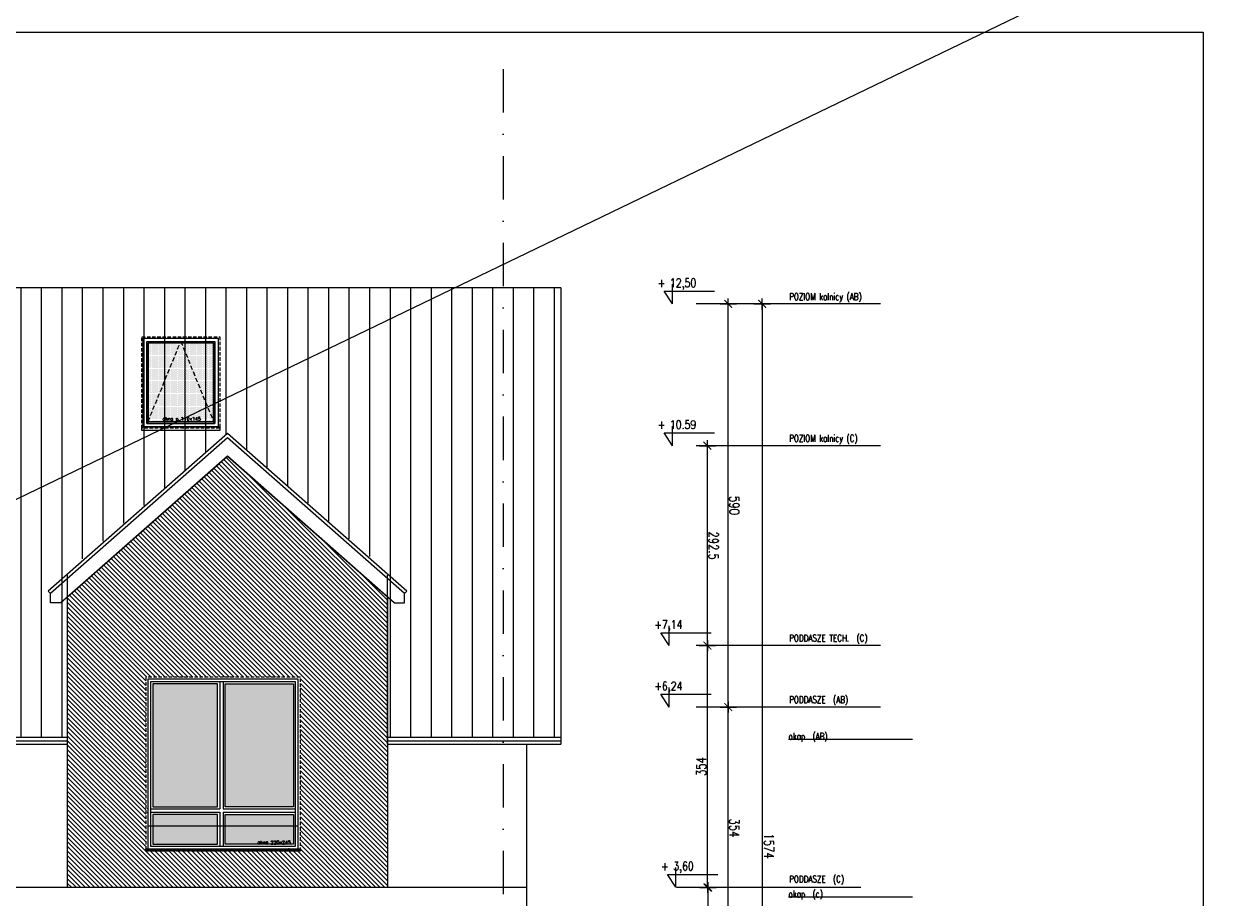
# Model space of a CAD drawing. Header units: millimetres. Extents: x -82287 to 177822, y -399756 to 0.
# Tile 93 of 228: x 89990 to 91762, y -209069 to -207790. Entities that reach past the tile are written whole.
import ezdxf
from ezdxf.enums import TextEntityAlignment as Align

# ---------------------------------------------------------------- set-up
doc = ezdxf.new("R2010")
doc.units = ezdxf.units.MM
doc.header["$MEASUREMENT"] = 0
for name, pattern in [('SUŁOSZOWA - PB 21 03$0$CACHE', [9.525, 6.35, -3.175]), ('SUŁOSZOWA - PB 21 03$0$CARKOVANA', [7.5, 5, -2.5]), ('SUŁOSZOWA - PB 21 03$0$DASHDOT', [25.4, 12.7, -6.35, 0, -6.35])]:
    doc.linetypes.add(name, pattern=pattern)
doc.layers.get('DEFPOINTS').update_dxf_attribs({"lineweight": 50})
doc.layers.add('FL_XREF', color=252, linetype='Continuous')
for name, color, linetype, lineweight in [('SUŁOSZOWA - PB 21 03$0$! opisy okien elewacja', 251, 'Continuous', 0), ('SUŁOSZOWA - PB 21 03$0$!! 0_ Istn-okna', 251, 'Continuous', 0), ('SUŁOSZOWA - PB 21 03$0$!! 0_bloki rzędnych', 251, 'Continuous', 0), ('SUŁOSZOWA - PB 21 03$0$!! 0_Opis_pom', 251, 'Continuous', 0), ('SUŁOSZOWA - PB 21 03$0$!! 1  WYDZIELENIE PPOŻ', 251, 'Continuous', 0), ('SUŁOSZOWA - PB 21 03$0$!! 1_ELEWACJA KOLOR', 251, 'Continuous', 0), ('SUŁOSZOWA - PB 21 03$0$!! 1_Hatch dach', 251, 'Continuous', 0), ('SUŁOSZOWA - PB 21 03$0$!! 1_OPIS POM NOWE', 251, 'Continuous', 0), ('SUŁOSZOWA - PB 21 03$0$!! 1_projektowana elewacja', 251, 'Continuous', 0), ('SUŁOSZOWA - PB 21 03$0$0-osie-liniA', 251, 'SUŁOSZOWA - PB 21 03$0$DASHDOT', 0), ('SUŁOSZOWA - PB 21 03$0$0-rzedne-blok', 251, 'Continuous', 0)]:
    doc.layers.add(name, color=color, linetype=linetype, lineweight=lineweight)
doc.layers.add('SUŁOSZOWA - PB 21 03$0$!! 0_ramki', color=251, linetype='Continuous', lineweight=0, plot=False)
doc.layers.add('SUŁOSZOWA - PB 21 03$0$ND', color=251, linetype='Continuous', lineweight=0, plot=False)
doc.styles.add('SUŁOSZOWA - PB 21 03$0$ARIAL', font='tahoma.ttf')
doc.styles.add('SUŁOSZOWA - PB 21 03$0$DEUTSCH', font='SIMPLEX8')
doc.styles.add('SUŁOSZOWA - PB 21 03$0$SIMPLEX', font='simplex.shx', dxfattribs={"width": 0.77})
doc.styles.add('SUŁOSZOWA - PB 21 03$0$TXT', font='simplex.shx')
doc.dimstyles.new('SUŁOSZOWA - PB 21 03$0$OL PB 100', dxfattribs={"dimscale": 4, "dimtxt": 3.5, "dimasz": 0.2, "dimexe": 10, "dimexo": 10, "dimgap": 0.5, "dimtad": 1, "dimdec": 1, "dimrnd": 0.5, "dimzin": 9, "dimdsep": 46, "dimtxsty": 'SUŁOSZOWA - PB 21 03$0$SIMPLEX', "dimblk": 'SUŁOSZOWA - PB 21 03$0$thick_MSz', "dimcen": 0.05, "dimdle": 8, "dimse1": 1, "dimse2": 1, "dimclrd": 256, "dimclre": 256, "dimclrt": 3, "dimadec": 1, "dimazin": 2, "dimtfac": 1, "dimtdec": 1, "dimtix": 1, "dimtofl": 0, "dimtmove": 2, "dimatfit": 3, "dimldrblk": 'SUŁOSZOWA - PB 21 03$0$thick_MSz', "dimfxl": 10, "dimfxlon": 1, "dimtolj": 1, "dimlwd": -1, "dimlwe": -1, "dimarcsym": 0})

# ---------------------------------------------------------------- blocks, each defined once
blk = doc.blocks.new('SUŁOSZOWA - PB 21 03$0$thick_MSz')
for p, q in [((-10, 0), (10, 0)), ((0, 15), (0, -15))]:
    blk.add_line(p, q)
at = {"const_width": 2, "elevation": 2}
blk.add_lwpolyline([(-7.1, -7.1), (7.1, 7.1)], dxfattribs=at)
blk = doc.blocks.new('*D72')
at = {"layer": 'DEFPOINTS', "color": 0, "ltscale": 100, "transparency": 16777216}
for p in [(15576.3, 8739.9), (15576.3, 8648.5), (15846.3, 8648.5)]:
    blk.add_point(p, dxfattribs=at)
at = {"layer": 'SUŁOSZOWA - PB 21 03$0$ND', "ltscale": 100, "transparency": 16777216}
blk.add_line((15845.5, 8739.9), (15577.1, 8739.9), dxfattribs=at)
at = {"layer": 'SUŁOSZOWA - PB 21 03$0$ND', "ltscale": 100, "transparency": 16777216, "xscale": 0.8, "yscale": 0.8, "zscale": 0.8}
for p, rotation in [((15576.3, 8739.9), 180.0000000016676), ((15846.3, 8739.9), 1.667546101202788e-09)]:
    blk.add_blockref('SUŁOSZOWA - PB 21 03$0$thick_MSz', p, dxfattribs=dict(at, rotation=rotation))
at = {"layer": 'SUŁOSZOWA - PB 21 03$0$ND', "color": 3, "ltscale": 100, "transparency": 16777216, "insert": (15711.3, 8748.9), "char_height": 14, "attachment_point": 5, "rotation": 0, "style": 'SUŁOSZOWA - PB 21 03$0$SIMPLEX'}
blk.add_mtext('\\A1;270', dxfattribs=at)
blk = doc.blocks.new('SUŁOSZOWA - PB 21 03$0$D_kota')
for p, q in [((-0.8, 15), (8.7, 15)), ((8.7, 0), (-0.8, 15)), ((8.7, 0), (8.7, 23))]:
    blk.add_line(p, q)
blk.add_lwpolyline([(-0.8, 15), (57.9, 15)])
at = {"style": 'SUŁOSZOWA - PB 21 03$0$DEUTSCH', "width": 0.8}
blk.add_attdef('POZ.ARCH', (7.3, 19.7), '', height=10, dxfattribs=at)
blk = doc.blocks.new('*D73')
at = {"layer": 'DEFPOINTS', "color": 0, "ltscale": 100, "transparency": 16777216}
for p in [(15846.3, 8789.5), (14272.3, 8752.2), (15846.3, 8606.6)]:
    blk.add_point(p, dxfattribs=at)
at = {"layer": 'SUŁOSZOWA - PB 21 03$0$ND', "ltscale": 100, "transparency": 16777216}
blk.add_line((14273.1, 8789.5), (15845.5, 8789.5), dxfattribs=at)
at = {"layer": 'SUŁOSZOWA - PB 21 03$0$ND', "ltscale": 100, "transparency": 16777216, "xscale": 0.8, "yscale": 0.8, "zscale": 0.8}
for p, rotation in [((14272.3, 8789.5), 180.0000000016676), ((15846.3, 8789.5), 1.667517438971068e-09)]:
    blk.add_blockref('SUŁOSZOWA - PB 21 03$0$thick_MSz', p, dxfattribs=dict(at, rotation=rotation))
at = {"layer": 'SUŁOSZOWA - PB 21 03$0$ND', "color": 3, "ltscale": 100, "transparency": 16777216, "insert": (15065.7, 8799.5), "char_height": 14, "attachment_point": 5, "rotation": 0, "style": 'SUŁOSZOWA - PB 21 03$0$SIMPLEX'}
blk.add_mtext('\\A1;1574', dxfattribs=at)
blk = doc.blocks.new('*D74')
at = {"layer": 'DEFPOINTS', "color": 0, "ltscale": 100, "transparency": 16777216}
for p in [(15216.3, 8739.9), (15216.3, 8648.5), (15576.3, 8648.5)]:
    blk.add_point(p, dxfattribs=at)
at = {"layer": 'SUŁOSZOWA - PB 21 03$0$ND', "ltscale": 100, "transparency": 16777216}
blk.add_line((15575.5, 8739.9), (15217.1, 8739.9), dxfattribs=at)
at = {"layer": 'SUŁOSZOWA - PB 21 03$0$ND', "ltscale": 100, "transparency": 16777216, "xscale": 0.8, "yscale": 0.8, "zscale": 0.8}
for p, rotation in [((15216.3, 8739.9), 180.0000000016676), ((15576.3, 8739.9), 1.667546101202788e-09)]:
    blk.add_blockref('SUŁOSZOWA - PB 21 03$0$thick_MSz', p, dxfattribs=dict(at, rotation=rotation))
at = {"layer": 'SUŁOSZOWA - PB 21 03$0$ND', "color": 3, "ltscale": 100, "transparency": 16777216, "insert": (15396.3, 8748.9), "char_height": 14, "attachment_point": 5, "rotation": 0, "style": 'SUŁOSZOWA - PB 21 03$0$SIMPLEX'}
blk.add_mtext('\\A1;360', dxfattribs=at)
blk = doc.blocks.new('*D75')
at = {"layer": 'DEFPOINTS', "color": 0, "ltscale": 100, "transparency": 16777216}
for p in [(14862.3, 8739.9), (14862.3, 8648.6), (15216.3, 8648.5)]:
    blk.add_point(p, dxfattribs=at)
at = {"layer": 'SUŁOSZOWA - PB 21 03$0$ND', "ltscale": 100, "transparency": 16777216}
blk.add_line((15215.5, 8739.9), (14863.1, 8739.9), dxfattribs=at)
at = {"layer": 'SUŁOSZOWA - PB 21 03$0$ND', "ltscale": 100, "transparency": 16777216, "xscale": 0.8, "yscale": 0.8, "zscale": 0.8}
for p, rotation in [((14862.3, 8739.9), 180.0000000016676), ((15216.3, 8739.9), 1.667546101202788e-09)]:
    blk.add_blockref('SUŁOSZOWA - PB 21 03$0$thick_MSz', p, dxfattribs=dict(at, rotation=rotation))
at = {"layer": 'SUŁOSZOWA - PB 21 03$0$ND', "color": 3, "ltscale": 100, "transparency": 16777216, "insert": (15039.3, 8748.9), "char_height": 14, "attachment_point": 5, "rotation": 0, "style": 'SUŁOSZOWA - PB 21 03$0$SIMPLEX'}
blk.add_mtext('\\A1;354', dxfattribs=at)
blk = doc.blocks.new('*D76')
at = {"layer": 'DEFPOINTS', "color": 0, "ltscale": 100, "transparency": 16777216}
for p in [(14272.3, 8739.9), (14272.3, 8693), (14862.3, 8648.6)]:
    blk.add_point(p, dxfattribs=at)
at = {"layer": 'SUŁOSZOWA - PB 21 03$0$ND', "ltscale": 100, "transparency": 16777216}
blk.add_line((14861.5, 8739.9), (14273.1, 8739.9), dxfattribs=at)
at = {"layer": 'SUŁOSZOWA - PB 21 03$0$ND', "ltscale": 100, "transparency": 16777216, "xscale": 0.8, "yscale": 0.8, "zscale": 0.8}
for p, rotation in [((14272.3, 8739.9), 180.0000000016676), ((14862.3, 8739.9), 1.667546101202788e-09)]:
    blk.add_blockref('SUŁOSZOWA - PB 21 03$0$thick_MSz', p, dxfattribs=dict(at, rotation=rotation))
at = {"layer": 'SUŁOSZOWA - PB 21 03$0$ND', "color": 3, "ltscale": 100, "transparency": 16777216, "insert": (14567.3, 8748.9), "char_height": 14, "attachment_point": 5, "rotation": 0, "style": 'SUŁOSZOWA - PB 21 03$0$SIMPLEX'}
blk.add_mtext('\\A1;590', dxfattribs=at)
blk = doc.blocks.new('*D77')
at = {"layer": 'DEFPOINTS', "color": 0, "ltscale": 100, "transparency": 16777216}
for p in [(15486.3, 8710.4), (15486.3, 8648.5), (15756.3, 8648.5)]:
    blk.add_point(p, dxfattribs=at)
at = {"layer": 'SUŁOSZOWA - PB 21 03$0$ND', "ltscale": 100, "transparency": 16777216}
blk.add_line((15755.5, 8710.4), (15487.1, 8710.4), dxfattribs=at)
at = {"layer": 'SUŁOSZOWA - PB 21 03$0$ND', "ltscale": 100, "transparency": 16777216, "xscale": 0.8, "yscale": 0.8, "zscale": 0.8}
for p, rotation in [((15486.3, 8710.4), 180.0000000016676), ((15756.3, 8710.4), 1.667546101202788e-09)]:
    blk.add_blockref('SUŁOSZOWA - PB 21 03$0$thick_MSz', p, dxfattribs=dict(at, rotation=rotation))
at = {"layer": 'SUŁOSZOWA - PB 21 03$0$ND', "color": 3, "ltscale": 100, "transparency": 16777216, "insert": (15621.3, 8719.4), "char_height": 14, "attachment_point": 5, "rotation": 0, "style": 'SUŁOSZOWA - PB 21 03$0$SIMPLEX'}
blk.add_mtext('\\A1;270', dxfattribs=at)
blk = doc.blocks.new('*D78')
at = {"layer": 'DEFPOINTS', "color": 0, "ltscale": 100, "transparency": 16777216}
for p in [(15126.3, 8710.4), (15126.3, 8648.5), (15486.3, 8648.5)]:
    blk.add_point(p, dxfattribs=at)
at = {"layer": 'SUŁOSZOWA - PB 21 03$0$ND', "ltscale": 100, "transparency": 16777216}
blk.add_line((15485.5, 8710.4), (15127.1, 8710.4), dxfattribs=at)
at = {"layer": 'SUŁOSZOWA - PB 21 03$0$ND', "ltscale": 100, "transparency": 16777216, "xscale": 0.8, "yscale": 0.8, "zscale": 0.8, "rotation": 180}
blk.add_blockref('SUŁOSZOWA - PB 21 03$0$thick_MSz', (15126.3, 8710.4), dxfattribs=at)
at = {"layer": 'SUŁOSZOWA - PB 21 03$0$ND', "ltscale": 100, "transparency": 16777216, "xscale": 0.8, "yscale": 0.8, "zscale": 0.8}
blk.add_blockref('SUŁOSZOWA - PB 21 03$0$thick_MSz', (15486.3, 8710.4), dxfattribs=at)
at = {"layer": 'SUŁOSZOWA - PB 21 03$0$ND', "color": 3, "ltscale": 100, "transparency": 16777216, "insert": (15306.3, 8701.4), "char_height": 14, "attachment_point": 5, "rotation": 180, "style": 'SUŁOSZOWA - PB 21 03$0$SIMPLEX'}
blk.add_mtext('\\A1;360', dxfattribs=at)
blk = doc.blocks.new('*D79')
at = {"layer": 'DEFPOINTS', "color": 0, "ltscale": 100, "transparency": 16777216}
for p in [(14772.3, 8709.4), (14772.3, 8648.5), (15126.3, 8648.5)]:
    blk.add_point(p, dxfattribs=at)
at = {"layer": 'SUŁOSZOWA - PB 21 03$0$ND', "ltscale": 100, "transparency": 16777216}
blk.add_line((15125.5, 8709.4), (14773.1, 8709.4), dxfattribs=at)
at = {"layer": 'SUŁOSZOWA - PB 21 03$0$ND', "ltscale": 100, "transparency": 16777216, "xscale": 0.8, "yscale": 0.8, "zscale": 0.8, "rotation": 180}
blk.add_blockref('SUŁOSZOWA - PB 21 03$0$thick_MSz', (14772.3, 8709.4), dxfattribs=at)
at = {"layer": 'SUŁOSZOWA - PB 21 03$0$ND', "ltscale": 100, "transparency": 16777216, "xscale": 0.8, "yscale": 0.8, "zscale": 0.8}
blk.add_blockref('SUŁOSZOWA - PB 21 03$0$thick_MSz', (15126.3, 8709.4), dxfattribs=at)
at = {"layer": 'SUŁOSZOWA - PB 21 03$0$ND', "color": 3, "ltscale": 100, "transparency": 16777216, "insert": (14949.3, 8700.4), "char_height": 14, "attachment_point": 5, "rotation": 180, "style": 'SUŁOSZOWA - PB 21 03$0$SIMPLEX'}
blk.add_mtext('\\A1;354', dxfattribs=at)
blk = doc.blocks.new('*D80')
at = {"layer": 'DEFPOINTS', "color": 0, "ltscale": 100, "transparency": 16777216}
for p in [(14479.8, 8709.4), (14479.8, 8593.5), (14772.3, 8593.5)]:
    blk.add_point(p, dxfattribs=at)
at = {"layer": 'SUŁOSZOWA - PB 21 03$0$ND', "ltscale": 100, "transparency": 16777216}
blk.add_line((14771.5, 8709.4), (14480.6, 8709.4), dxfattribs=at)
at = {"layer": 'SUŁOSZOWA - PB 21 03$0$ND', "ltscale": 100, "transparency": 16777216, "xscale": 0.8, "yscale": 0.8, "zscale": 0.8, "rotation": 180}
blk.add_blockref('SUŁOSZOWA - PB 21 03$0$thick_MSz', (14479.8, 8709.4), dxfattribs=at)
at = {"layer": 'SUŁOSZOWA - PB 21 03$0$ND', "ltscale": 100, "transparency": 16777216, "xscale": 0.8, "yscale": 0.8, "zscale": 0.8}
blk.add_blockref('SUŁOSZOWA - PB 21 03$0$thick_MSz', (14772.3, 8709.4), dxfattribs=at)
at = {"layer": 'SUŁOSZOWA - PB 21 03$0$ND', "color": 3, "ltscale": 100, "transparency": 16777216, "insert": (14626.1, 8718.4), "char_height": 14, "attachment_point": 5, "style": 'SUŁOSZOWA - PB 21 03$0$SIMPLEX'}
blk.add_mtext('\\A1;292.5', dxfattribs=at)
blk = doc.blocks.new('SUŁOSZOWA - PB 21 03$0$N OKNO 220X245')
at = {"layer": 'SUŁOSZOWA - PB 21 03$0$!! 1_Hatch dach', "true_color": 0x575757}
h = blk.add_hatch(dxfattribs=at)
h.set_pattern_fill('DOTS', color=251, angle=360)
h.set_pattern_definition([(180, (74902.1715, -193611.4926), (-0.79375, -1.5875), [0, -1.5875])])
h.paths.add_polyline_path([(74700.2, -203917.2), (74795.2, -203917.2), (74795.2, -203873.7), (74700.2, -203873.7)])
h.paths.add_polyline_path([(74806.2, -203917.2), (74906.2, -203917.2), (74906.2, -203873.7), (74806.2, -203873.7)])
h.paths.add_polyline_path([(74806.2, -203862.7), (74906.2, -203862.7), (74906.2, -203682.7), (74806.2, -203682.7)])
h.paths.add_polyline_path([(74700.2, -203862.7), (74795.2, -203862.7), (74795.2, -203682.7), (74700.2, -203682.7)])
h = blk.add_hatch(dxfattribs=at)
h.set_pattern_fill('ANSI31', color=251, scale=0.05, angle=360)
h.set_pattern_definition([(45, (26142.61758, 33649.01818), (-0.11225320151, 0.11225320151), [])])
h.paths.add_polyline_path([(74690.2, -203924.2), (74916.2, -203924.2), (74916.2, -203927.2), (74690.2, -203927.2)])
blk.add_lwpolyline([(74693.2, -203890.7), (74913.2, -203890.7)])
at = {"layer": 'SUŁOSZOWA - PB 21 03$0$! opisy okien elewacja'}
for p in [(74693.2, -203865.2), (74693.2, -203871.2), (74693.2, -203924.2), (74899.2, -203924.2)]:
    blk.add_point(p, dxfattribs=at)
at = {"layer": 'SUŁOSZOWA - PB 21 03$0$!! 0_ Istn-okna', "linetype": 'SUŁOSZOWA - PB 21 03$0$CARKOVANA', "lineweight": 5}
blk.add_lwpolyline([(74690.2, -203927.2), (74916.2, -203927.2), (74916.2, -203672.7), (74690.2, -203672.7)], close=True, dxfattribs=at)
at = {"layer": 'SUŁOSZOWA - PB 21 03$0$!! 0_ Istn-okna'}
for points in [[(74693.2, -203924.2), (74913.2, -203924.2), (74913.2, -203675.7), (74693.2, -203675.7)], [(74697.2, -203920.2), (74909.2, -203920.2), (74909.2, -203679.7), (74697.2, -203679.7)], [(74795.2, -203682.7), (74700.2, -203682.7), (74700.2, -203862.7), (74795.2, -203862.7)], [(74806.2, -203682.7), (74906.2, -203682.7), (74906.2, -203862.7), (74806.2, -203862.7)], [(74795.2, -203873.7), (74700.2, -203873.7), (74700.2, -203917.2), (74795.2, -203917.2)], [(74806.2, -203873.7), (74906.2, -203873.7), (74906.2, -203917.2), (74806.2, -203917.2)], [(74690.2, -203924.2), (74916.2, -203924.2), (74916.2, -203927.2), (74690.2, -203927.2)]]:
    blk.add_lwpolyline(points, close=True, dxfattribs=at)
for points in [[(74798.2, -203679.7), (74798.2, -203865.7)], [(74803.2, -203679.7), (74803.2, -203865.7)], [(74697.2, -203865.7), (74798.2, -203865.7)], [(74803.2, -203865.7), (74909.2, -203865.7)], [(74697.2, -203870.7), (74798.2, -203870.7)], [(74798.2, -203870.7), (74798.2, -203920.2)], [(74803.2, -203870.7), (74909.2, -203870.7)], [(74803.2, -203870.7), (74803.2, -203920.2)]]:
    blk.add_lwpolyline(points, dxfattribs=at)
at = {"insert": (74853.5, -203912.2), "char_height": 5, "attachment_point": 1, "style": 'SUŁOSZOWA - PB 21 03$0$TXT'}
blk.add_mtext_dynamic_manual_height_columns('okno 220x245', width=87.931, gutter_width=75, heights=[0], dxfattribs=at)
blk = doc.blocks.new('SUŁOSZOWA - PB 21 03$0$BLOK OSIE D-E PD')
at = {"layer": 'SUŁOSZOWA - PB 21 03$0$0-osie-liniA', "ltscale": 5}
blk.add_lwpolyline([(63392.6, -214526.3), (63392.6, -216318.8)], dxfattribs=at)
blk = doc.blocks.new('SUŁOSZOWA - PB 21 03$0$POZIOMY BLOK')
for p, q in [((14909.91, 9009.49), (14909.91, 8828.06)), ((15140.67, 9009.49), (15140.67, 8828.06)), ((15756.32, 8984.49), (15756.32, 8664.25)), ((15846.32, 8984.49), (15846.32, 8664.25)), ((15876.32, 8984.49), (15876.32, 8664.25)), ((14272.32, 8962.8), (14272.32, 8693.05)), ((14479.8, 8962.8), (14479.8, 8693.05)), ((14772.32, 8962.8), (14772.32, 8693.05)), ((14862.32, 8962.8), (14862.32, 8693.05)), ((15126.32, 8934), (15126.32, 8664.25)), ((15216.32, 8934), (15216.32, 8664.25)), ((15486.32, 8934), (15486.32, 8664.25)), ((15576.32, 8934), (15576.32, 8664.25)), ((15876.32, 8682.25), (15876.32, 8611.49))]:
    blk.add_line(p, q)
at = {"layer": 'SUŁOSZOWA - PB 21 03$0$0-rzedne-blok'}
ref = blk.add_blockref('SUŁOSZOWA - PB 21 03$0$D_kota', (14272.32, 8647.32), dxfattribs=dict(at, xscale=1.250000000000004, yscale=1.250000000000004, zscale=1.250000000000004, rotation=90))
ref.add_attrib('POZ.ARCH', '+ 12,50', (14247.74, 8636.49), dxfattribs={"layer": '0', "height": 12.5, "rotation": 90, "style": 'SUŁOSZOWA - PB 21 03$0$DEUTSCH', "width": 0.8})
ref = blk.add_blockref('SUŁOSZOWA - PB 21 03$0$D_kota', (14479.8, 8647.32), dxfattribs=dict(at, xscale=1.250000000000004, yscale=1.250000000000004, zscale=1.250000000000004, rotation=90))
ref.add_attrib('POZ.ARCH', '+ 10.59', (14455.22, 8636.49), dxfattribs={"layer": '0', "height": 12.5, "rotation": 90, "style": 'SUŁOSZOWA - PB 21 03$0$DEUTSCH', "width": 0.8})
ref = blk.add_blockref('SUŁOSZOWA - PB 21 03$0$D_kota', (15125.85, 8652.26), dxfattribs=dict(at, xscale=1.250000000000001, yscale=1.250000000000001, zscale=1.250000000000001, rotation=89.99999992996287))
ref.add_attrib('POZ.ARCH', '+ 3,60', (15101.27, 8641.44), dxfattribs={"layer": '0', "height": 12.5, "rotation": 90, "style": 'SUŁOSZOWA - PB 21 03$0$DEUTSCH', "width": 0.8})
ref = blk.add_blockref('SUŁOSZOWA - PB 21 03$0$D_kota', (15215.85, 8652.26), dxfattribs=dict(at, xscale=1.250000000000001, yscale=1.250000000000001, zscale=1.250000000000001, rotation=89.99999992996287))
ref.add_attrib('POZ.ARCH', '+ 2,70', (15191.27, 8641.44), dxfattribs={"layer": '0', "height": 12.5, "rotation": 90, "style": 'SUŁOSZOWA - PB 21 03$0$DEUTSCH', "width": 0.8})
ref = blk.add_blockref('SUŁOSZOWA - PB 21 03$0$D_kota', (15486.32, 8657.67), dxfattribs=dict(at, xscale=1.250000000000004, yscale=1.250000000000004, zscale=1.250000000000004, rotation=90))
ref.add_attrib('POZ.ARCH', '%%p 0,00  ', (15461.74, 8646.85), dxfattribs={"layer": '0', "height": 12.5, "rotation": 90, "style": 'SUŁOSZOWA - PB 21 03$0$DEUTSCH', "width": 0.8})
ref = blk.add_blockref('SUŁOSZOWA - PB 21 03$0$D_kota', (15576.32, 8657.67), dxfattribs=dict(at, xscale=1.250000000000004, yscale=1.250000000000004, zscale=1.250000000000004, rotation=90))
ref.add_attrib('POZ.ARCH', '- 0,90  ', (15551.74, 8646.85), dxfattribs={"layer": '0', "height": 12.5, "rotation": 90, "style": 'SUŁOSZOWA - PB 21 03$0$DEUTSCH', "width": 0.8})
ref = blk.add_blockref('SUŁOSZOWA - PB 21 03$0$D_kota', (15756.32, 8652.26), dxfattribs=dict(at, xscale=1.250000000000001, yscale=1.250000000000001, zscale=1.250000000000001, rotation=89.99999992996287))
ref.add_attrib('POZ.ARCH', '- 2,70', (15731.74, 8641.44), dxfattribs={"layer": '0', "height": 12.5, "rotation": 90, "style": 'SUŁOSZOWA - PB 21 03$0$DEUTSCH', "width": 0.8})
ref = blk.add_blockref('SUŁOSZOWA - PB 21 03$0$D_kota', (15846.32, 8652.26), dxfattribs=dict(at, xscale=1.250000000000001, yscale=1.250000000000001, zscale=1.250000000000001, rotation=89.99999992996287))
ref.add_attrib('POZ.ARCH', '- 3,60', (15821.74, 8641.44), dxfattribs={"layer": '0', "height": 12.5, "rotation": 90, "style": 'SUŁOSZOWA - PB 21 03$0$DEUTSCH', "width": 0.8})
ref = blk.add_blockref('SUŁOSZOWA - PB 21 03$0$D_kota', (14772.32, 8642.51), dxfattribs=dict(at, xscale=1.250000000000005, yscale=1.250000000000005, zscale=1.250000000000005, rotation=90))
ref.add_attrib('POZ.ARCH', '+7,14', (14747.74, 8631.68), dxfattribs={"layer": '0', "height": 12.5, "rotation": 90, "style": 'SUŁOSZOWA - PB 21 03$0$DEUTSCH', "width": 0.8})
ref = blk.add_blockref('SUŁOSZOWA - PB 21 03$0$D_kota', (14862.32, 8642.51), dxfattribs=dict(at, xscale=1.250000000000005, yscale=1.250000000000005, zscale=1.250000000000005, rotation=90))
ref.add_attrib('POZ.ARCH', '+6,24', (14837.74, 8631.68), dxfattribs={"layer": '0', "height": 12.5, "rotation": 90, "style": 'SUŁOSZOWA - PB 21 03$0$DEUTSCH', "width": 0.8})
ref = blk.add_blockref('SUŁOSZOWA - PB 21 03$0$D_kota', (15875.5, 8597.99), dxfattribs=dict(at, xscale=1.250000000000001, yscale=1.250000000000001, zscale=1.250000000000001, rotation=89.99999992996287))
ref.add_attrib('POZ.ARCH', '- 3,90', (15850.92, 8587.16), dxfattribs={"layer": '0', "height": 12.5, "rotation": 90, "style": 'SUŁOSZOWA - PB 21 03$0$DEUTSCH', "width": 0.8})
at = {"style": 'SUŁOSZOWA - PB 21 03$0$SIMPLEX', "width": 0.77}
for s, p in [('PODDASZE TECH.  (C)', (14766.35, 8829.03, -0.04)), ('POZIOM kalnicy (AB)', (14266.63, 8829.03, -0.04)), ('POZIOM kalnicy (C)', (14474.11, 8829.03, -0.04)), ('POZIOM  %%P0,00 (C)', (15478.99, 8829.03, -0.04)), ('PODDASZE  (AB)', (14856.35, 8829.03, -0.04)), ('PODDASZE  (C)', (15118.99, 8829.03, -0.04)), ('POZIOM -1 (C)', (15748.99, 8828.23, -0.04)), ('POZIOM -1 (B)', (15838.99, 8828.23, -0.04)), ('PIĘTRO  (AB)', (15208.99, 8829.03, -0.04)), ('PARTER  (AB)', (15568.99, 8829.03, -0.04)), ('POZIOM -1 (A)', (15871.38, 8827.97, -0.04)), ('okap  (AB)', (14909.91, 8828.06)), ('okap  (c)', (15140.67, 8828.06))]:
    blk.add_text(s, height=10, rotation=90, dxfattribs=at).set_placement(p)
at = {"layer": 'SUŁOSZOWA - PB 21 03$0$ND', "ltscale": 100}
dim = blk.add_linear_dim(base=(15846.32, 8789.48), p1=(14272.32, 8752.23), p2=(15846.32, 8606.6), angle=180, dimstyle='SUŁOSZOWA - PB 21 03$0$OL PB 100', dxfattribs=at)
dim.commit()
dim.dimension.update_dxf_attribs({"geometry": '*D73', "text_midpoint": (15065.71, 8799.48), "dimtype": 160})
for base, p1, p2, picture, middle in [((14272.32, 8739.89), (14862.32, 8648.65), (14272.32, 8693.05), '*D76', (14567.32, 8748.89)), ((14862.32, 8739.89), (15216.32, 8648.52), (14862.32, 8648.65), '*D75', (15039.32, 8748.89)), ((15216.32, 8739.89), (15576.32, 8648.52), (15216.32, 8648.52), '*D74', (15396.32, 8748.89)), ((15576.32, 8739.89), (15846.32, 8648.52), (15576.32, 8648.52), '*D72', (15711.32, 8748.89)), ((14772.32, 8709.43), (15126.32, 8648.52), (14772.32, 8648.52), '*D79', (14949.32, 8700.43)), ((15126.32, 8710.39), (15486.32, 8648.52), (15126.32, 8648.52), '*D78', (15306.32, 8701.39)), ((15486.32, 8710.39), (15756.32, 8648.52), (15486.32, 8648.52), '*D77', (15621.32, 8719.39))]:
    dim = blk.add_linear_dim(base=base, p1=p1, p2=p2, angle=180, dimstyle='SUŁOSZOWA - PB 21 03$0$OL PB 100', dxfattribs=at)
    dim.commit()
    dim.dimension.update_dxf_attribs({"geometry": picture, "text_midpoint": middle})
dim = blk.add_linear_dim(base=(14479.8, 8709.43), p1=(14772.32, 8593.49), p2=(14479.8, 8593.49), dimstyle='SUŁOSZOWA - PB 21 03$0$OL PB 100', dxfattribs=at)
dim.commit()
dim.dimension.update_dxf_attribs({"geometry": '*D80', "text_midpoint": (14626.06, 8718.43)})
blk = doc.blocks.new('SUŁOSZOWA - PB 21 03')
at = {"layer": 'SUŁOSZOWA - PB 21 03$0$!! 1_ELEWACJA KOLOR'}
h = blk.add_hatch(dxfattribs=at)
h.set_pattern_fill('ANSI31', color=251, scale=1.5, angle=-90)
h.set_pattern_definition([(315, (13615.831, -6910.918), (3.36759605, 3.36759605), [])])
h.paths.add_polyline_path([(89991.25413, -209106.45733), (90216.29777, -209106.45733), (90216.29777, -209052.95733), (90105.63185, -209052.95733), (90105.63185, -209049.95733), (90105.63185, -208798.45733), (90216.29777, -208798.45733), (90225.12823, -208475.27016), (89991.25413, -208681.07936)])
h.paths.add_polyline_path([(90216.29777, -209106.45733), (90459.00233, -209106.45733), (90459.00233, -208681.07936), (90225.12823, -208475.27016), (90216.29777, -208798.45733), (90331.63185, -208798.45733), (90331.63185, -209052.95733), (90216.29777, -209052.95733)])
at = {"layer": 'SUŁOSZOWA - PB 21 03$0$!! 1_Hatch dach'}
h = blk.add_hatch(dxfattribs=at)
h.set_pattern_fill('_USER', color=8, scale=30, pattern_type=0)
h.set_pattern_definition([(90, (94425.515, -205179.507), (-30, 2e-15), [])])
h.paths.add_polyline_path([(88764.50413, -208595.81178), (88764.50413, -208465.81178), (88874.25413, -208465.81178), (88874.25413, -208595.81178)], flags=16)
h.paths.add_polyline_path([(88764.50413, -208432.52314), (88764.50413, -208302.52314), (88874.25413, -208302.52314), (88874.25413, -208432.52314)], flags=16)
h.paths.add_polyline_path([(89173.37823, -208432.52314), (89173.37823, -208302.52314), (89283.12823, -208302.52314), (89283.12823, -208432.52314)], flags=16)
h.paths.add_polyline_path([(89173.37823, -208595.81178), (89173.37823, -208465.81178), (89283.12823, -208465.81178), (89283.12823, -208595.81178)], flags=16)
h.paths.add_polyline_path([(88563.25413, -208228.75994), (88563.25413, -208454.61771), (88577.62823, -208441.96851), (88921.25413, -208744.3593), (88921.25413, -208644.45733), (88921.25413, -208886.62491), (89125.12823, -208886.62491), (89125.12823, -208733.3593), (89456.25413, -208441.96851), (89787.38004, -208733.3593), (89787.38004, -208886.62491), (89991.25413, -208886.62491), (89991.25413, -208644.45733), (90225.12823, -208441.96851), (90459.00233, -208644.45733), (90459.00233, -208886.62491), (90712.75413, -208886.62491), (90712.75413, -208228.75994)])
at = {"layer": 'SUŁOSZOWA - PB 21 03$0$!! 1_Hatch dach', "true_color": 0x575757}
h = blk.add_hatch(dxfattribs=at)
h.set_pattern_fill('DOTS', color=251)
h.set_pattern_definition([(0, (15335.0838, -4047.1684), (0.79375, 1.5875), [0, -1.5875])])
h.paths.add_polyline_path([(90108.88185, -208424.52314), (90204.63185, -208424.52314), (90204.63185, -208309.52314), (90108.88185, -208309.52314)])
for points in [[(90108.88185, -208424.52314), (90204.63185, -208424.52314), (90204.63185, -208309.52314), (90108.88185, -208309.52314)], [(90459.00233, -208681.07936), (90459.00233, -209106.45733), (89991.25413, -209106.45733), (89991.25413, -208681.07936), (90225.12823, -208475.27016)]]:
    blk.add_lwpolyline(points, close=True)
blk.add_lwpolyline([(90328.63185, -208801.45733), (90228.63185, -208801.45733)])
at = {"layer": 'SUŁOSZOWA - PB 21 03$0$!! 0_ Istn-okna', "linetype": 'SUŁOSZOWA - PB 21 03$0$CARKOVANA', "lineweight": 5}
blk.add_lwpolyline([(90099.88185, -208300.52314), (90213.63185, -208300.52314), (90213.63185, -208434.52314), (90099.88185, -208434.52314)], close=True, dxfattribs=at)
at = {"layer": 'SUŁOSZOWA - PB 21 03$0$!! 0_ Istn-okna'}
for points in [[(90101.88185, -208302.52314), (90211.63185, -208302.52314), (90211.63185, -208432.52314), (90101.88185, -208432.52314)], [(90106.88185, -208307.52314), (90206.63185, -208307.52314), (90206.63185, -208427.52314), (90106.88185, -208427.52314)], [(90099.88185, -208432.52314), (90213.63185, -208432.52314), (90213.63185, -208437.52314), (90099.88185, -208437.52314)]]:
    blk.add_lwpolyline(points, close=True, dxfattribs=at)
for points in [[(90108.88185, -208427.52314), (90108.88185, -208309.52314), (90204.63185, -208309.52314), (90204.63185, -208427.52314)], [(90106.88185, -208427.52314), (90206.63185, -208427.52314)], [(90106.88185, -208432.52314), (90206.63185, -208432.52314)], [(90108.88185, -208424.52314), (90204.63185, -208424.52314)]]:
    blk.add_lwpolyline(points, dxfattribs=at)
at = {"layer": 'SUŁOSZOWA - PB 21 03$0$!! 0_ramki'}
for p, q in [((84736.10139, -207854.77203), (91652.24166, -207854.77203)), ((91652.24166, -207854.77203), (91652.24166, -210097.45169))]:
    blk.add_line(p, q, dxfattribs=at)
at = {"layer": 'SUŁOSZOWA - PB 21 03$0$!! 1  WYDZIELENIE PPOŻ'}
blk.add_lwpolyline([(83291.15646, -211735.13382), (93529.09696, -206794.53666)], dxfattribs=at)
at = {"layer": 'SUŁOSZOWA - PB 21 03$0$!! 1_Hatch dach', "color": 251, "linetype": 'SUŁOSZOWA - PB 21 03$0$CACHE', "true_color": 0x575757}
blk.add_lwpolyline([(90108.88185, -208424.52314), (90156.75685, -208307.52314), (90204.63185, -208424.52314)], dxfattribs=at)
at = {"layer": 'SUŁOSZOWA - PB 21 03$0$!! 1_projektowana elewacja'}
for points in [[(90712.75413, -208228.75994), (88563.25413, -208228.75994)], [(90712.75413, -208228.75994), (90712.75413, -208896.62491)], [(90487.30546, -208672.68447), (90225.12823, -208441.96851), (89962.95099, -208672.68447)], [(90484.00233, -208676.43804), (90225.12823, -208448.62884), (89966.25413, -208676.43804)], [(90468.86521, -208689.7587), (90225.12823, -208475.27016), (89981.39125, -208689.7587)], [(89991.25413, -208896.62491), (89991.25413, -208649.45733)], [(90459.00233, -208896.62491), (90459.00233, -208649.45733)], [(89981.39125, -208689.7587), (89966.25413, -208689.7587), (89966.25413, -208676.43804), (89962.95099, -208672.68447)], [(90468.86521, -208689.7587), (90484.00233, -208689.7587), (90484.00233, -208676.43804), (90487.30546, -208672.68447)], [(89787.38004, -208886.62491), (89991.25413, -208886.62491)], [(89787.38004, -208891.62491), (89991.25413, -208891.62491)], [(89787.38004, -208896.62491), (89991.25413, -208896.62491)], [(90459.00233, -208886.62491), (90712.75413, -208886.62491)], [(90459.00233, -208891.62491), (90712.75413, -208891.62491)], [(90459.00233, -208896.62491), (90712.75413, -208896.62491)], [(90662.75413, -209466.45733), (90662.75413, -208896.62491)]]:
    blk.add_lwpolyline(points, dxfattribs=at)
at = {"layer": 'SUŁOSZOWA - PB 21 03$0$ND'}
blk.add_lwpolyline([(90662.75413, -209106.45733), (88061.2709, -209106.45733)], dxfattribs=at)
for name, p in [('SUŁOSZOWA - PB 21 03$0$BLOK OSIE D-E PD', (27235.68678, 6617.30292)), ('SUŁOSZOWA - PB 21 03$0$N OKNO 220X245', (15415.46038, -5125.70975))]:
    blk.add_blockref(name, p)
at = {"layer": 'SUŁOSZOWA - PB 21 03$0$!! 0_bloki rzędnych', "rotation": 270}
blk.add_blockref('SUŁOSZOWA - PB 21 03$0$POZIOMY BLOK', (82217.57477, -193980.13483), dxfattribs=at)
at = {"insert": (90129.9596, -208418.11351), "char_height": 5, "attachment_point": 1, "style": 'SUŁOSZOWA - PB 21 03$0$TXT'}
blk.add_mtext_dynamic_manual_height_columns('okno p 110x145', width=111.85458, gutter_width=75, heights=[0], dxfattribs=at)
at = {"layer": 'SUŁOSZOWA - PB 21 03$0$!! 0_Opis_pom', "ltscale": 0.7, "style": 'SUŁOSZOWA - PB 21 03$0$ARIAL'}
for tag, p in [('B0,19', (52679.2094, -194257.55204)), ('B2,14', (73874.0461, -194402.0887)), ('B1,21', (60405.50261, -194427.18207)), ('B2,12', (73342.49259, -194413.89249)), ('B2,11', (73069.01144, -194438.89383)), ('B2,16', (75195.07765, -194441.83446)), ('B0,15', (51514.15008, -194461.8073)), ('A1,1', (58808.06672, -194460.94161)), ('A1,16', (59129.54925, -194448.08429)), ('B1/17', (59524.53699, -194450.37428)), ('B1,19', (59914.81903, -194448.15658)), ('1,22', (60947.33929, -194456.1144)), ('1,23', (61575.22173, -194450.37428)), ('B0,18', (52071.43815, -194478.40179)), ('B1,18', (59715.51745, -194473.87108)), ('B2,17', (75506.7465, -194471.3759)), ('B2,19.1', (76701.67035, -194466.03695)), ('B3,7', (87459.81312, -194465.07097)), ('B3,3', (88235.73906, -194465.79732)), ('B3,8', (90006.66539, -194478.47972)), ('B1,20', (60198.53687, -194490.17374)), ('B2,10', (72728.63362, -194489.37283)), ('B2,15', (74566.38885, -194487.81114)), ('B3,6', (86826.65132, -194483.15512)), ('A0,6', (49094.40602, -194505.72387)), ('A1,6', (58565.96262, -194514.50753)), ('B1,1', (61908.24378, -194515.48656)), ('A2,5', (72452.45009, -194505.90583)), ('B2,13', (73649.91716, -194500.01242)), ('A0,5', (49399.71914, -194533.19455)), ('A0,4', (49692.81919, -194517.93289)), ('A0,3', (49906.53818, -194524.03766)), ('B0,20', (53125.45224, -194527.8835)), ('B0,22', (54187.56644, -194519.04308)), ('B0,21', (53847.26622, -194535.08002)), ('B1,3', (62229.35503, -194604.49851)), ('B2,18', (75922.43604, -194612.23635)), ('B2,19', (77152.69039, -194617.53776)), ('A3,4', (85509.27934, -194642.47136)), ('B0,24B', (54824.42896, -194684.26784)), ('B1,4', (63476.45184, -194691.11207)), ('B0,13', (50367.63944, -194706.5583)), ('B0,16', (51457.40872, -194704.43091)), ('B0,17', (51897.58569, -194706.77195)), ('A2,4', (71695.75649, -194707.44268)), ('A1,5', (58149.22649, -194724.80163)), ('B0,23', (54542.05776, -194742.93939)), ('A1,2', (58744.42262, -194746.622)), ('A2.1', (72371.45884, -194731.56251)), ('B1,2D', (60756.29674, -194750.92727)), ('A1,15', (59129.54925, -194780.73348)), ('B0,14', (50962.60809, -194789.06568)), ('B1,4', (63483.03852, -194791.04365)), ('A3.1', (86079.08704, -194786.62422)), ('A0,2', (49295.91259, -194810.95246)), ('B0,7', (52851.95551, -194845.56115)), ('B1,2B', (62374.83512, -194841.86715)), ('B2.7', (74548.27897, -194836.12781)), ('B3,2', (89035.72921, -194837.99287)), ('B1,2A', (61803.35407, -194869.27513)), ('B0,8', (51561.38742, -194890.27848)), ('A1,3', (58810.05243, -195008.83917)), ('A3.2', (86016.50296, -195004.88875)), ('A0,1', (49914.27925, -195025.82804)), ('A0,10', (49695.87246, -195042.9259)), ('B0,17', (51225.06492, -195049.74007)), ('A0,7', (49042.50308, -195082.6056)), ('B0,6', (52110.41055, -195069.39267)), ('B1,8', (61403.63433, -195071.25189)), ('A2.2', (72371.45884, -195070.78713)), ('B2.2', (74976.1855, -195068.47988)), ('B3,11', (88623.94853, -195099.23575)), ('B3,4', (87612.56208, -195132.78192)), ('B3,5', (86839.47632, -195174.05241)), ('B0,12', (50313.60595, -195207.52936)), ('B0,11', (50726.178, -195219.06638)), ('B3,10', (89778.42161, -195220.68871)), ('B1,6', (63686.26823, -195231.3997)), ('B0,10', (51476.34179, -195259.44699)), ('B0,24A', (54359.17011, -195245.97867)), ('A1,4', (58093.66276, -195250.96213)), ('B3,9', (90479.74099, -195260.18621)), ('A0,11', (49643.96951, -195271.84772)), ('A0,8', (49042.50308, -195293.21363)), ('B0,9', (51798.4912, -195291.17482)), ('B1,14', (59332.54805, -195280.73534)), ('B2,21', (75970.16114, -195290.81005)), ('B0,3', (52068.59538, -195319.60465)), ('B1,13', (60186.62513, -195314.46953)), ('B1,10', (60892.94126, -195319.45825)), ('B1,5', (63419.22943, -195317.21026)), ('A2.3', (71832.37045, -195318.78232)), ('B2,9', (73175.51251, -195317.21162)), ('B2,4', (74493.5947, -195318.7733)), ('B2,3', (74674.2815, -195319.28036)), ('A3,3', (85569.83931, -195318.78232)), ('B3,1', (88723.65615, -195329.98594)), ('B1,9', (61058.12383, -195344.48743)), ('B2,8', (73894.209, -195338.18956)), ('B2.1', (75304.74121, -195348.36327)), ('B2,20', (77211.021, -195343.82367)), ('B0,2', (52227.2348, -195357.98297)), ('B1,2C', (61827.40698, -195369.02625)), ('B1,7', (62134.52151, -195372.05069)), ('A0,9', (49001.50444, -195413.15723)), ('B0,1', (53061.17304, -195403.85659)), ('A0,12', (49689.76592, -195485.50737)), ('B0,4', (52224.78303, -195500.96352)), ('B2,5', (74686.48999, -195507.24036)), ('B1,11', (61050.00078, -195512.89565)), ('B1,12', (60864.00751, -195544.00738)), ('B0,5', (52066.14362, -195556.83806)), ('B2,6', (74499.29165, -195549.55175)), ('C2,2', (74812.78942, -195865.8959)), ('C1,3', (61091.58871, -195973.27844)), ('C0,2A', (52278.30875, -196050.48297)), ('C0,1', (52808.36775, -196132.34208)), ('C1,2', (61690.27405, -196439.72387)), ('C1,1', (62060.59754, -196465.28533)), ('C3,1', (88979.71614, -196545.67785)), ('C0,2B', (53028.88223, -196668.8019)), ('C1,4', (61008.68123, -196686.32122)), ('C2,1', (75334.65984, -196786.2197)), ('C2,3', (74834.65119, -196933.26657)), ('C1,5', (61062.7252, -196991.42453)), ('C1,10', (62127.38542, -196998.81344)), ('C1,9', (62147.33751, -197289.53424)), ('C1,6', (61131.41824, -197329.69535)), ('C0,3', (52181.98562, -197341.92176)), ('C0,4', (52345.96562, -197596.60561)), ('D1,1', (73931.12245, -197584.03121)), ('D0,18', (60296.49264, -197617.95269)), ('C2,4', (75243.70451, -197663.89)), ('D0,7', (59141.53804, -197722.84718)), ('D0,17', (60701.16801, -197741.44864)), ('C1,7', (61222.2575, -197737.18052)), ('D0,3', (59562.25866, -197751.14316)), ('D1,6', (72757.78643, -197751.22612)), ('D1,4', (73157.19908, -197744.29721)), ('D0,6', (58741.71849, -197802.61699)), ('D0,10', (58357.73602, -197820.93991)), ('D,09', (59195.67196, -197881.51243)), ('C0,5', (52269.72696, -197902.4362)), ('C0,6', (52872.93793, -197917.07354)), ('D0,2', (59943.06082, -197917.06725)), ('D0,16', (60721.3534, -197935.2949)), ('D1,3', (73475.28953, -197924.29875)), ('D0,8', (59058.9008, -197963.64925)), ('D0,5', (59448.52586, -197969.8061)), ('C2,5', (74555.08284, -197988.7886)), ('D1,5', (73291.61607, -197999.29956)), ('D0,4', (59655.02693, -198042.2589)), ('D0,15', (60692.12223, -198127.4643)), ('D0,1', (59931.33074, -198173.12806)), ('D1,2', (73578.07819, -198172.30068)), ('D0,11', (58161.27105, -198211.45823)), ('D0,12', (58250.99458, -198537.17631)), ('D0,13', (58250.99458, -198764.99605)), ('D1,7', (71854.87376, -198786.88467)), ('D0,14', (59130.08589, -198795.3373)), ('D1,8', (71715.35366, -199212.44512))]:
    blk.add_attdef(tag, text='', height=11.968, dxfattribs=at).set_placement(p, align=Align.MIDDLE_CENTER)
at = {"layer": 'SUŁOSZOWA - PB 21 03$0$!! 1_OPIS POM NOWE', "style": 'SUŁOSZOWA - PB 21 03$0$ARIAL'}
for tag, p in [('C1.7A', (61271.6179, -197538.30303)), ('C2.5B', (74970.66097, -197546.70728)), ('C2,5C', (74903.71123, -197659.13664)), ('C2.4', (75374.07862, -197726.11453)), ('D1,2B', (74322.25834, -197791.43247)), ('C1.7C', (61260.26049, -197811.38428)), ('C1.8B', (61588.27341, -197817.62151)), ('C1.8A', (61884.42005, -197818.94854)), ('C1.7B', (61322.12354, -197933.89849)), ('C2,5A', (74943.41937, -197993.49482)), ('E1.2', (62164.78326, -198139.98688)), ('E1.5E', (62692.10372, -198153.27854)), ('D1,2C', (73419.9359, -198156.57844)), ('E2.9', (75361.45041, -198161.88904)), ('E2.7', (76022.45692, -198162.26272)), ('E3.1', (88990.58975, -198158.87886)), ('D1,2A', (74280.17915, -198172.30068)), ('E1.1', (61330.46191, -198191.9806)), ('E1.5D', (62993.60773, -198185.416)), ('E1.5C', (63016.9343, -198246.3437)), ('E1.5B', (63264.15117, -198307.8661)), ('E3.2', (88781.41347, -198385.24275)), ('E1.6', (61022.6264, -198421.00827)), ('E2.2', (74782.75417, -198427.85813)), ('E2.8', (75757.29014, -198437.09188)), ('E2.6', (76531.8031, -198444.40756)), ('E3.4', (89392.22607, -198450.03942)), ('E1.5A', (63049.47589, -198456.39852)), ('E1.5F', (62736.15118, -198589.14592)), ('E1.5G', (62892.39981, -198586.12622)), ('E1,4', (61888.25021, -198652.6996)), ('E2.1', (75803.99631, -198697.05773)), ('E1.5L', (63297.7633, -198733.65678)), ('E1.3', (61058.5992, -198806.28147)), ('E1.5H', (62893.53005, -198830.01758)), ('E2,3', (74778.52304, -198843.9541)), ('E3.3', (89150.95684, -198867.32581)), ('E1.5K', (63266.15427, -198904.67789)), ('E1.5I', (62723.74907, -199005.87002)), ('E2.4', (75135.87669, -199083.20857)), ('E2.5', (76615.04061, -199164.91143)), ('E1.5J', (63204.25187, -199215.697))]:
    blk.add_attdef(tag, text='', height=11.968, dxfattribs=at).set_placement(p, align=Align.MIDDLE_CENTER)

msp = doc.modelspace()

# ---------------------------------------------------------------- block references
at = {"layer": 'FL_XREF'}
msp.add_blockref('SUŁOSZOWA - PB 21 03', (62.3, 52.9), dxfattribs=at)

doc.saveas('drawing.dxf')
